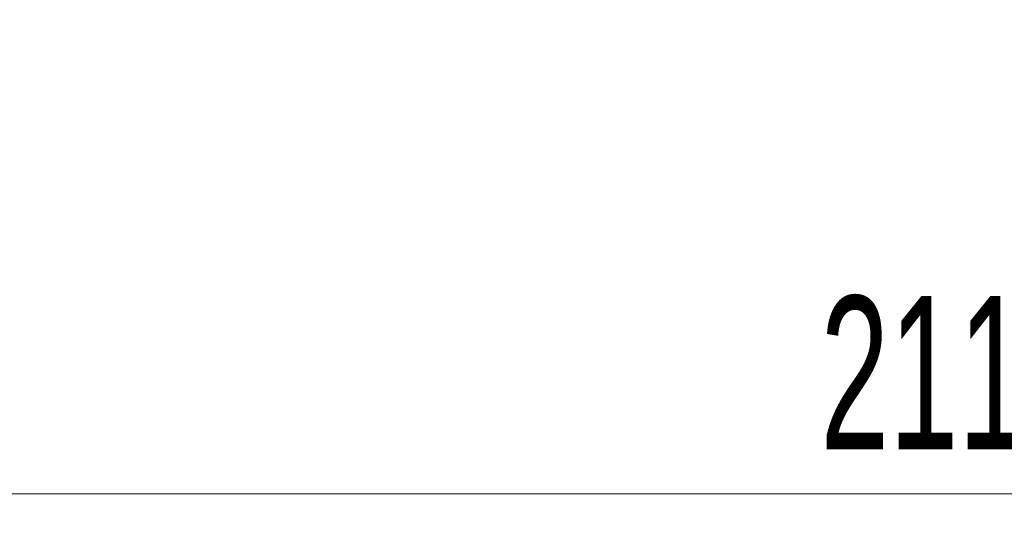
# Model space of a CAD drawing. Header units: millimetres. Extents: x 8 to 290, y 2 to 202.
# Tile 75 of 189: x 69 to 86, y 159 to 168. Entities that reach past the tile are written whole.
import ezdxf

# ---------------------------------------------------------------- set-up
doc = ezdxf.new("R2010")
doc.units = ezdxf.units.MM
doc.styles.add('SLDTEXTSTYLE2', font='TXT', dxfattribs={"width": 0.605})
doc.dimstyles.new('SLDDIMSTYLE2', dxfattribs={"dimtxt": 2.568319, "dimasz": 3, "dimexe": 0, "dimexo": 0.0625, "dimgap": 0.64208, "dimtad": 1, "dimlfac": 20, "dimrnd": 1e-09, "dimzin": 12, "dimdsep": 46, "dimtxsty": 'SLDTEXTSTYLE2', "dimsah": 1, "dimcen": 0.09, "dimadec": 0, "dimazin": 3, "dimtfac": 1, "dimtofl": 0, "dimtmove": 0, "dimatfit": 3, "dimfxl": 1, "dimfrac": 2, "dimtolj": 1, "dimtzin": 12, "dimarcsym": 0})

# ---------------------------------------------------------------- blocks, each defined once
blk = doc.blocks.new('_D_3')
at = {"color": 7, "linetype": 'Continuous', "lineweight": 0}
blk.add_line((33.892, 159.579), (139.492, 159.579), dxfattribs=at)
at = {"color": 7, "linetype": 'Continuous', "lineweight": 18}
for points in [[(33.892, 159.579), (36.892, 158.829), (36.892, 160.329)], [(139.492, 159.579), (136.492, 160.329), (136.492, 158.829)]]:
    blk.add_solid(points, dxfattribs=at)
at = {"color": 7, "linetype": 'Continuous', "lineweight": 18, "insert": (82.772, 162.99), "char_height": 2.6458, "attachment_point": 1, "style": 'SLDTEXTSTYLE2'}
blk.add_mtext('2112', dxfattribs=at)

msp = doc.modelspace()

# ---------------------------------------------------------------- dimensions: what is measured, and where the dimension line sits
at = {"color": 7, "linetype": 'Continuous', "lineweight": 18}
dim = msp.add_linear_dim(base=(139.49172, 159.57894), p1=(33.89172, 175.63584), p2=(139.49172, 175.63584), dimstyle='SLDDIMSTYLE2', dxfattribs=at)
dim.commit()
dim.dimension.update_dxf_attribs({"geometry": '_D_3', "text_midpoint": (86.69172, 159.57894), "dimtype": 160})

doc.saveas('drawing.dxf')
